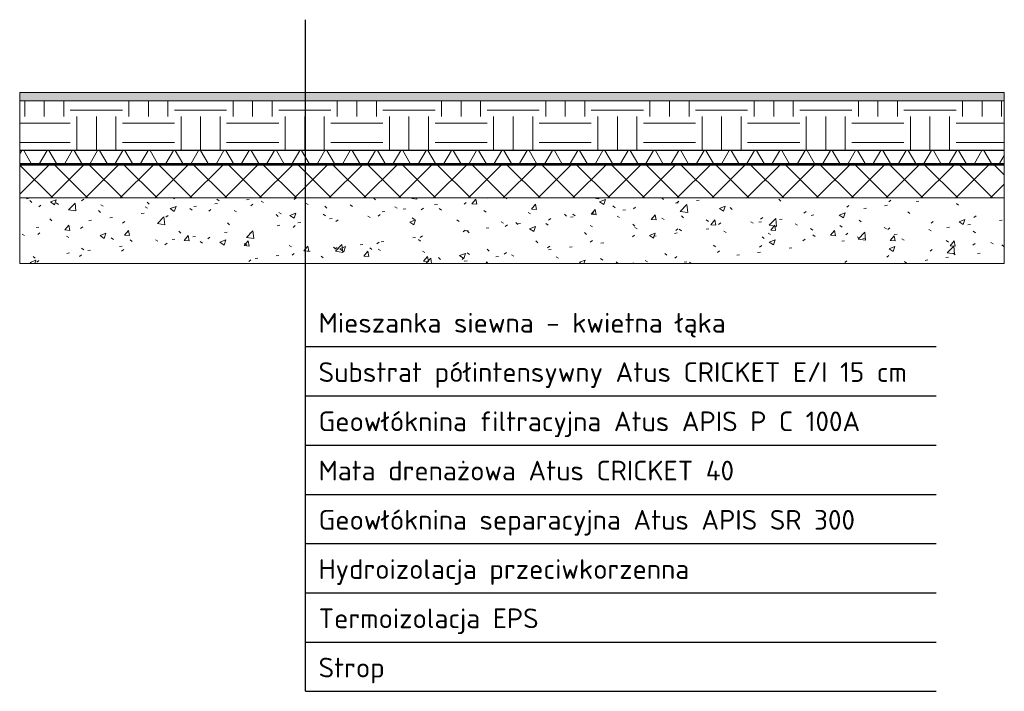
# Model space of a CAD drawing. Header units: millimetres. Extents: x -16495 to -13495, y -1303 to 743.
import ezdxf

# ---------------------------------------------------------------- set-up
doc = ezdxf.new("R2010")
doc.units = ezdxf.units.MM
for name, color, linetype, lineweight in [('A-DETL-THIN', 151, 'Continuous', 18), ('A-ROOF', 132, 'Continuous', 18), ('A-ROOF-PATT', 132, 'Continuous', 50)]:
    doc.layers.add(name, color=color, linetype=linetype, lineweight=lineweight)

msp = doc.modelspace()

# ---------------------------------------------------------------- hatches: boundary and pattern name
at = {"layer": 'A-ROOF'}
for points in [[(-13494.8, 345), (-13494.8, 346), (-16494.8, 346), (-16494.8, 345)], [(-16494.8, 302), (-13494.8, 302), (-13494.8, 305), (-16494.8, 305)], [(-13494.8, 300), (-13494.8, 302), (-16494.8, 302), (-16494.8, 300)]]:
    msp.add_hatch(color=256, dxfattribs=at).paths.add_polyline_path(points)
at = {"layer": 'A-ROOF-PATT', "lineweight": 18}
h = msp.add_hatch(dxfattribs=at)
h.set_pattern_fill('FP_1', color=256, style=0, pattern_type=2)
h.set_pattern_definition([(0, (-14753.34, 150), (101.6, 25.4), [8.382, -67.818, 8.382, -67.818, -406.4]), (0, (-14753.34, 150), (101.6, 25.4), [-152.4, 8.382, -144.018, 8.382, -67.818, -177.8]), (0, (-14753.34, 150), (101.6, 25.4), [-381, 8.382, -42.418, 8.382, -118.618]), (120, (-14715.24, 162.7), (-72.79705, 75.28818), [8.382, -67.818, 8.382, -67.818, -406.4]), (120, (-14715.24, 162.7), (-72.79705, 75.28818), [-152.4, 8.382, -144.018, 8.382, -67.818, -177.8]), (120, (-14715.24, 162.7), (-72.79705, 75.28818), [-381, 8.382, -42.418, 8.382, -118.618]), (240, (-14702.54, 213.5), (-28.80295, -100.68818), [8.382, -67.818, 8.382, -67.818, -406.4]), (240, (-14702.54, 213.5), (-28.80295, -100.68818), [-152.4, 8.382, -144.018, 8.382, -67.818, -177.8]), (240, (-14702.54, 213.5), (-28.80295, -100.68818), [-381, 8.382, -42.418, 8.382, -118.618])])
h.paths.add_polyline_path([(-13494.8, 496), (-13494.8, 521), (-16494.8, 521), (-16494.8, 496)])
h = msp.add_hatch(dxfattribs=at)
h.set_pattern_fill('FP_2', color=256, style=0, pattern_type=2)
h.set_pattern_definition([(0, (-14753.34, 150), (158.75, 158.75), [158.75, -158.75]), (0, (-14753.34, 209.53), (158.75, 158.75), [158.75, -158.75]), (0, (-14753.34, 269.06), (158.75, 158.75), [158.75, -158.75]), (90, (-14733.5, 288.9), (-158.75, 158.75), [158.75, -158.75]), (90, (-14673.96, 288.9), (-158.75, 158.75), [158.75, -158.75]), (90, (-14614.43, 288.9), (-158.75, 158.75), [158.75, -158.75])])
h.paths.add_polyline_path([(-13494.8, 346), (-13494.8, 496), (-16494.8, 496), (-16494.8, 346)])
h = msp.add_hatch(dxfattribs=at)
h.set_pattern_fill('FP_3', color=256, style=0, pattern_type=2)
h.set_pattern_definition([(0, (-14753.34, 150), (0, 66.675), []), (60, (-14753.34, 150), (-57.7422, 33.3375), []), (120, (-14753.34, 150), (-57.7422, -33.3375), [])])
h.paths.add_polyline_path([(-13494.8, 305), (-13494.8, 345), (-16494.8, 345), (-16494.8, 305)])
h = msp.add_hatch(dxfattribs=at)
h.set_pattern_fill('FP_4', color=256, style=0, pattern_type=2)
h.set_pattern_definition([(45, (-14753.34, 150), (-53.033, 53.033), []), (135, (-14753.34, 150), (-53.033, -53.033), [])])
h.paths.add_polyline_path([(-13494.8, 200), (-13494.8, 300), (-16494.8, 300), (-16494.8, 200)])
h = msp.add_hatch(dxfattribs=at)
h.set_pattern_fill('FP_5', color=256, style=0, pattern_type=2)
h.set_pattern_definition([(50, (-14753.34, 150), (182.185, -15.939), [19.05, -209.55]), (355, (-14753.34, 150), (-35.242, 191.057), [15.24, -167.64]), (100.451, (-14738.16, 148.67), (146.943, 175.117), [16.19, -178.09]), (46.184, (-14753.34, 200.8), (271.08, -42.043), [28.575, -314.325]), (96.636, (-14730.75, 197.3), (237.403, 247.427), [24.285, -267.135]), (351.184, (-14753.34, 200.8), (237.405, 247.425), [22.86, -251.46]), (21, (-14727.94, 188.1), (151.615, -102.266), [19.05, -209.55]), (326, (-14727.94, 188.1), (61.802, 184.188), [15.24, -167.64]), (71.451, (-14715.3, 179.58), (213.417, 81.921), [16.19, -178.09]), (37.5, (-14753.34, 150), (3.0883, 84.555), [8.382, -157.226, 8.382, -161.798, -168.275]), (37.5, (-14753.34, 150), (3.0883, 84.555), [-335.788, 8.382, -159.893]), (7.5, (-14753.34, 150), (66.8194, 100.1807), [8.382, -88.646, 8.382, -153.416, -64.135]), (7.5, (-14753.34, 150), (66.8194, 100.1807), [-258.826, 8.382, -55.753]), (327.5, (-14809.98, 150), (135.5905, -5.729), [8.382, -55.118, 8.382, -189.738, -262.89]), (327.5, (-14809.98, 150), (135.5905, -5.729), [-261.62, 8.382, -254.508]), (317.5, (-14835.38, 150), (148.129, 25.427), [8.382, -74.168, 8.382, -123.19, -186.69]), (317.5, (-14835.38, 150), (148.129, 25.427), [-214.122, 8.382, -178.308])])
h.paths.add_polyline_path([(-13494.8, 0), (-13494.8, 200), (-16494.8, 200), (-16494.8, 0)])

# ---------------------------------------------------------------- linework, layer by layer
for p, q in [((-15624.2, -1303), (-15624.2, 743)), ((-15624.2, -253), (-13702.9, -253)), ((-15624.2, -403), (-13702.9, -403)), ((-15624.2, -553), (-13702.9, -553)), ((-15624.2, -703), (-13702.9, -703)), ((-15624.2, -853), (-13702.9, -853)), ((-15624.2, -1003), (-13702.9, -1003)), ((-15624.2, -1153), (-13702.9, -1153)), ((-15624.2, -1303), (-13702.9, -1303))]:
    msp.add_line(p, q)
at = {"layer": 'A-DETL-THIN'}
for p, q in [((-13494.8, 521), (-16494.8, 521)), ((-16494.8, 521), (-16494.8, 0)), ((-13494.8, 0), (-13494.8, 521)), ((-16494.8, 496), (-13494.8, 496)), ((-16494.8, 345), (-13494.8, 345)), ((-16494.8, 305), (-13494.8, 305)), ((-16494.8, 302), (-13494.8, 302)), ((-16494.8, 300), (-13494.8, 300)), ((-16494.8, 200), (-13494.8, 200)), ((-16494.8, 0), (-13494.8, 0))]:
    msp.add_line(p, q, dxfattribs=at)
at = {"layer": 'A-ROOF'}
msp.add_line((-16494.8, 346), (-13494.8, 346), dxfattribs=at)

# ---------------------------------------------------------------- texts
at = {"insert": (-15584.2, -150.5), "char_height": 60, "attachment_point": 1}
msp.add_mtext_dynamic_manual_height_columns('\\pxsm1.5;{\\fISOCPEUR|b0|i0|c238|p34;Mieszanka siewna -\\fISOCPEUR|b0|i0|c0|p34; kwietna \\fISOCPEUR|b0|i0|c238|p34;łąka\\P\\fISOCPEUR|b0|i0|c0|p34;Substrat pó\\fISOCPEUR|b0|i0|c238|p34;łintensywny Atus CRICKET E/I 15 cm\\PGeowłóknina filtracyjna Atus APIS P C 100A\\PMata drenażowa Atus CRICKET \\fISOCPEUR|b0|i0|c0|p34;4\\fISOCPEUR|b0|i0|c238|p34;0\\PGeowłóknina separacyjna Atus APIS SR 300\\PHydroizolacja przeciwkorzenna\\PTermoizolacja EPS\\PStrop}', width=11707.209, gutter_width=1470.4, heights=[1416.8], dxfattribs=at)

doc.saveas('drawing.dxf')
